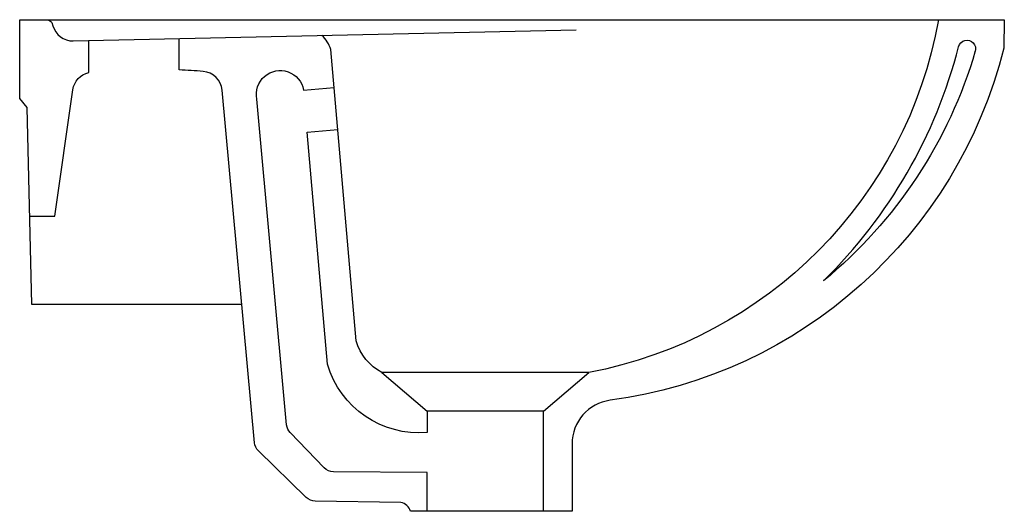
# Model space of a CAD drawing. Header units: millimetres. Extents: x 0 to 0.381, y 0.66 to 0.85.
import ezdxf

# ---------------------------------------------------------------- set-up
doc = ezdxf.new("R2010")
doc.units = ezdxf.units.MM
doc.layers.add('BLOCKS', color=3, linetype='Continuous')

msp = doc.modelspace()

# ---------------------------------------------------------------- linework, layer by layer
at = {"layer": 'BLOCKS'}
for points in [[(0.085877, 0.739863), (0.004651, 0.739863), (0.002929, 0.816103), (0, 0.819563), (0, 0.85), (0.380538, 0.85), (0.380364, 0.838995, -0.306907), (0.228225, 0.702907, 0.37543), (0.2135, 0.68606), (0.2135, 0.66), (0.150977, 0.66, 0.295843), (0.147326, 0.663417), (0.114176, 0.663964, -0.191051), (0.110773, 0.665379), (0.092266, 0.683382, -0.178789), (0.090773, 0.686509), (0.07827, 0.822761, 0.364591), (0.070949, 0.830004, 0.009276), (0.06168, 0.830582), (0.06168, 0.842682)], [(0.01065, 0.85, -0.139707), (0.012463, 0.848926), (0.012802, 0.847681, 0.3445), (0.020697, 0.841783), (0.215118, 0.84605)], [(0.355143, 0.85, -0.310858), (0.22, 0.713655), (0.14, 0.713655, -0.203284), (0.130049, 0.725831), (0.120211, 0.838468, 0.140545), (0.11682, 0.843893)], [(0.003879, 0.774035), (0.013616, 0.774035), (0.020547, 0.822919, -0.31059), (0.02668, 0.829594), (0.02668, 0.841914)], [(0.369338, 0.837907, -0.150302), (0.310715, 0.749115, 0.136483), (0.362868, 0.839571, -1.03467), (0.369274, 0.837688)], [(0.1575, 0.66), (0.1575, 0.675061), (0.121283, 0.675274, -0.20168), (0.117719, 0.676797), (0.104561, 0.690396, -0.171133), (0.103176, 0.693419), (0.091699, 0.819292, -1.0148), (0.109734, 0.822808), (0.121489, 0.823835)], [(0.14, 0.713655), (0.1575, 0.698642), (0.1575, 0.690487, -0.358353), (0.118993, 0.716808), (0.111156, 0.806526), (0.122911, 0.807552)]]:
    msp.add_lwpolyline(points, format="xyb", dxfattribs=at)
for points in [[(0.2025, 0.66), (0.2025, 0.698642), (0.22, 0.713655)], [(0.2025, 0.698642), (0.1575, 0.698642)]]:
    msp.add_lwpolyline(points, dxfattribs=at)

doc.saveas('drawing.dxf')
